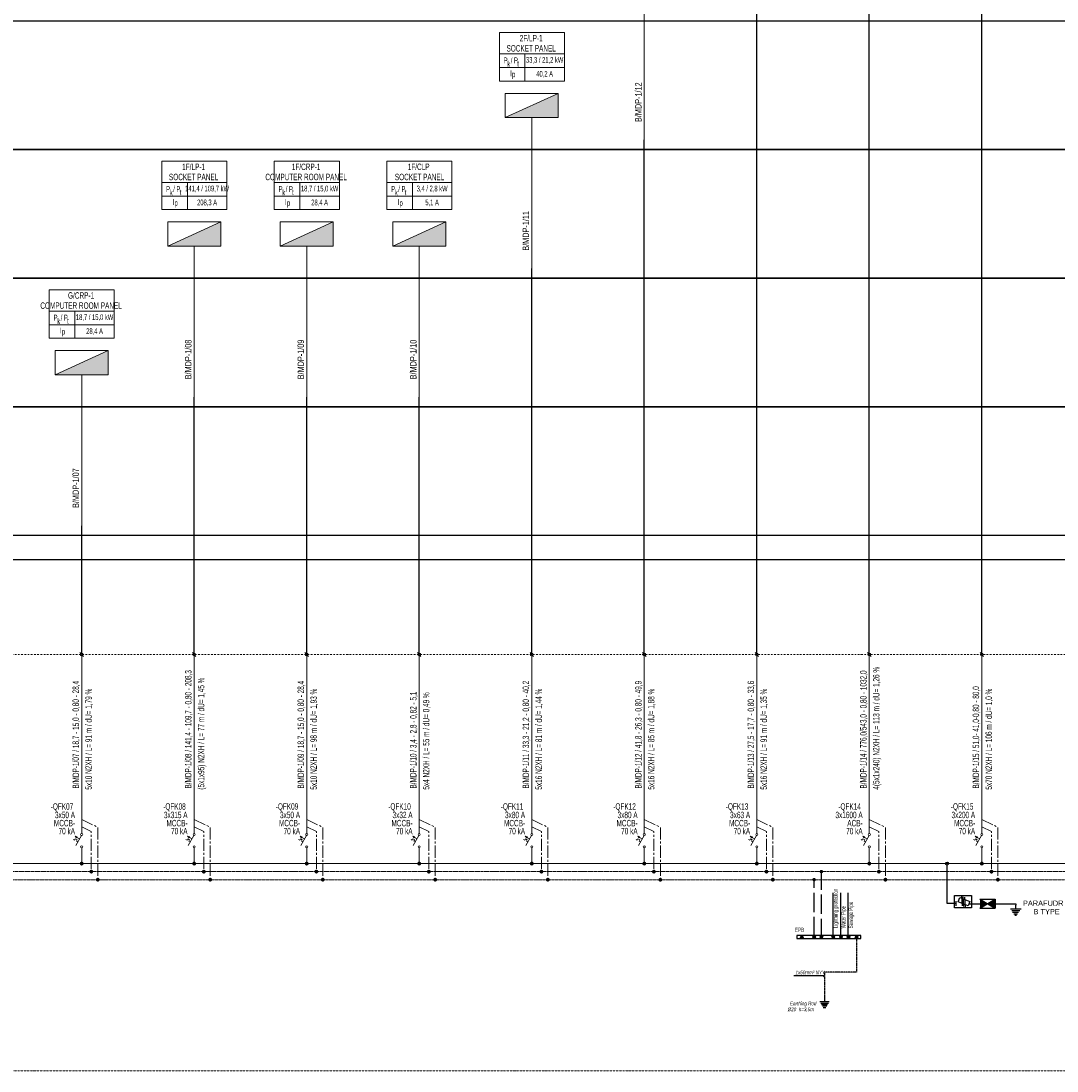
# Model space of a CAD drawing. Header units: millimetres. Extents: x -249865 to 125158, y -30755 to 173378.
# Tile 3 of 34: x -215053 to -182826, y 108898 to 141547. Entities that reach past the tile are written whole.
import ezdxf
from ezdxf.enums import TextEntityAlignment as Align

# ---------------------------------------------------------------- set-up
doc = ezdxf.new("R2010")
doc.units = ezdxf.units.MM
for name, pattern in [('ACAD_ISO02W100', [15, 12, -3]), ('CENTER2', [1.125, 0.75, -0.125, 0.125, -0.125]), ('CENTERX2', [4, 2.5, -0.5, 0.5, -0.5]), ('DASHDOT', [1, 0.5, -0.25, 0, -0.25]), ('DASHED', [0.75, 0.5, -0.25]), ('DASHED2', [0.375, 0.25, -0.125])]:
    doc.linetypes.add(name, pattern=pattern)
for name, color, linetype in [('0E SALT MALZEMELERI', 1, 'Continuous'), ('E_PANO-CIZIM', 7, 'Continuous'), ('EYAZ', 1, 'Continuous'), ('FINGER', 7, 'DASHED'), ('KDmuh-2', 10, 'Continuous'), ('KDmuh-3', 4, 'Continuous'), ('KDmuh-Yangın', 100, 'CENTERX2'), ('KDmuh-yazı1', 7, 'Continuous'), ('WINDOWS', 5, 'Continuous'), ('ŞEBEKE', 7, 'Continuous')]:
    doc.layers.add(name, color=color, linetype=linetype)
for name, color, linetype, lineweight in [('E-TP-BARA-N', 11, 'DASHED2', 13), ('E-TP-BARA-P', 6, 'Continuous', 18), ('E-TP-BARA-PE', 91, 'CENTER2', 13), ('E-TP-CIZIM', 3, 'Continuous', 13), ('E-TP-CIZIM-TEXT', 150, 'Continuous', 13), ('E-YAZI', 7, 'Continuous', 9), ('E_PANO-CERCEVE', 1, 'Continuous', 9), ('Текст', 7, 'Continuous', 25)]:
    doc.layers.add(name, color=color, linetype=linetype, lineweight=lineweight)
doc.styles.add('EM-TP-ANTET-TT1', font='swisscl.ttf', dxfattribs={"width": 0.8})
doc.styles.add('EM-TP-YAZI-SHX', font='swisscl.ttf', dxfattribs={"width": 0.6})
doc.styles.add('KDmuhendislik-2', font='swisscl.ttf')
doc.styles.add('TROMANS', font='arial.ttf')

# ---------------------------------------------------------------- blocks, each defined once
blk = doc.blocks.new('p.sıgortası')
at = {"layer": '0E SALT MALZEMELERI'}
for p, q in [((11.4, 12.8), (-19.7, 0.4)), ((-19.7, 0.4), (-14.2, -13.4)), ((-6.2, -16.6), (-4.1, 13.3)), ((-1, -15), (1, 15)), ((3.8, -13.4), (5.9, 16.6)), ((16.9, -1), (11.4, 12.8)), ((22.7, -13.3), (22.7, 1.6)), ((-19.2, -6.4), (-40.9, -6.4)), ((-14.2, -13.4), (16.9, -1)), ((22.7, -5.9), (37.6, -5.9))]:
    blk.add_line(p, q, dxfattribs=at)
at = {"layer": '0E SALT MALZEMELERI', "elevation": 8.1}
blk.add_lwpolyline([(27.8, 19.4), (-24.4, 19.4), (-24.4, -19.6), (27.8, -19.6)], close=True, dxfattribs=at)
blk = doc.blocks.new('A$C563D2501')
at = {"layer": 'FINGER', "linetype": 'Continuous'}
for p, q in [((92.3, -124.6), (102, -124.6)), ((102, -110.2), (149.8, -138.9)), ((102, -138.9), (149.8, -110.2)), ((149.8, -124.6), (213.6, -124.6))]:
    blk.add_line(p, q, dxfattribs=at)
at = {"layer": 'FINGER'}
blk.add_line((213.6, -124.6), (213.6, -129.3), dxfattribs=at)
for points in [[(102, -138.9), (125.9, -124.6), (102, -110.2)], [(125.9, -124.6), (149.8, -110.2), (149.8, -138.9)]]:
    blk.add_solid(points, dxfattribs=at)
at = {"layer": 'ŞEBEKE', "color": 1}
for p, q in [((0, -124), (0, -4.7)), ((13.8, -124), (0, -124))]:
    blk.add_line(p, q, dxfattribs=at)
at = {"layer": 'ŞEBEKE'}
for p, q in [((102, -110.2), (149.8, -110.2)), ((149.8, -110.2), (149.8, -138.9)), ((213.6, -140.4), (213.6, -129.3)), ((102, -138.9), (149.8, -138.9)), ((196.9, -140.4), (230.3, -140.4)), ((201.1, -146), (226.4, -146)), ((203.6, -151), (221.3, -151)), ((204.8, -151), (222.5, -151)), ((207.9, -156.1), (217.9, -156.1)), ((209.1, -156.1), (219.1, -156.1)), ((211.2, -160.5), (214.5, -160.5)), ((212.4, -160.5), (215.8, -160.5))]:
    blk.add_line(p, q, dxfattribs=at)
at = {"layer": 'ŞEBEKE', "color": 1}
blk.add_circle((0, 0), 4.67, dxfattribs=at)
at = {"layer": 'ŞEBEKE', "xscale": -1}
blk.add_blockref('p.sıgortası', (51.4, -118.2), dxfattribs=at)
at = {"layer": 'EYAZ', "style": 'TROMANS', "width": 0.8}
for s, p in [('PARAFUDR', (236.2, -131.3)), ('B TYPE', (269.2, -157.4))]:
    blk.add_text(s, height=16.42, dxfattribs=at).set_placement(p)
blk = doc.blocks.new('TXOP')
at = {"layer": 'KDmuh-3'}
for p, q in [((7.4, 39.5), (-7.4, 39.5)), ((4.5, 44.5), (-4.5, 44.5)), ((16.1, 24.5), (-16.1, 24.5)), ((13.2, 29.5), (-13.2, 29.5)), ((10.3, 34.5), (-10.3, 34.5)), ((0, 0), (0, 24.5))]:
    blk.add_line(p, q, dxfattribs=at)
blk = doc.blocks.new('VG-PN-AP-CIKIS-2')
at = {"layer": 'E-TP-BARA-N', "linetype": 'CENTER2', "ltscale": 50, "flags": 128}
blk.add_lwpolyline([(0, 1364.8), (30, 1350.3), (30, 1225)], dxfattribs=at)
at = {"layer": 'E-TP-BARA-P', "linetype": 'Continuous'}
for p, q in [((0, 1895.6), (0, 1343.5)), ((0, 1250), (0, 1298.7))]:
    blk.add_line(p, q, dxfattribs=at)
at = {"layer": 'E-TP-BARA-PE', "ltscale": 50, "flags": 128}
blk.add_lwpolyline([(0, 1387), (50, 1362.8), (50, 1200)], dxfattribs=at)
at = {"layer": 'E-TP-CIZIM', "color": 7}
for p, q in [((-0.8, 1337.2), (-18.4, 1306.7)), ((-6.7, 1327), (-14.8, 1331.5))]:
    blk.add_line(p, q, dxfattribs=at)
at = {"layer": 'E-TP-CIZIM', "color": 7, "flags": 128}
blk.add_lwpolyline([(-12, 1317.7), (-16.3, 1320.1), (-14.2, 1323.8), (-19.8, 1327), (-21.9, 1323.2), (-25.6, 1325.3)], dxfattribs=at)
blk.add_lwpolyline([(-15.8, 1329.8), (-13.7, 1333.5), (-20.4, 1334.8)], close=True, dxfattribs=at)
at = {"layer": 'E-TP-CIZIM', "color": 1, "linetype": 'Continuous', "const_width": 5.93}
blk.add_lwpolyline([(-3, 1250, 1), (3, 1250, 1)], format="xyb", close=True, dxfattribs=at)
at = {"layer": 'E-TP-CIZIM', "color": 1, "linetype": 'Continuous', "const_width": 5.93, "elevation": 0}
for points in [[(27, 1225, 1), (32.9, 1225, 1)], [(47, 1200, 1), (52.9, 1200, 1)]]:
    blk.add_lwpolyline(points, format="xyb", close=True, dxfattribs=at)
at = {"layer": 'E-TP-CIZIM', "color": 7}
for centre in [(0, 1340.3), (0, 1301.9)]:
    blk.add_circle(centre, 3.2, dxfattribs=at)
at = {"layer": 'E_PANO-CERCEVE', "linetype": 'Continuous'}
blk.add_line((-5.4, 1906.3), (5.4, 1893.7), dxfattribs=at)
blk.add_ellipse((0, 1900), major_axis=(-4.45, 0), ratio=1, start_param=5.497787, end_param=11.780972, dxfattribs=at)
at = {"style": 'EM-TP-YAZI-SHX', "width": 0.8, "flags": 13}
blk.add_attdef('GEN', text='', height=20, dxfattribs=at).set_placement((26, 1172.8), align=Align.MIDDLE)
at = {"layer": 'E-TP-CIZIM-TEXT', "style": 'EM-TP-YAZI-SHX', "width": 0.8, "flags": 12}
for tag, p in [('ACIKLAMA1', (-8.5, 1483.2)), ('BES-KABLO', (31.5, 1479.9))]:
    blk.add_attdef(tag, p, '', height=20, rotation=90, dxfattribs=at)
for tag, p in [('SGRT-NO', (-20.7, 1417.6)), ('SGRT-AMP', (-20.7, 1391.3)), ('SGRT-TIP', (-20.7, 1365.9)), ('SGRT-NOT', (-20.7, 1341))]:
    blk.add_attdef(tag, text='', height=20, dxfattribs=at).set_placement(p, align=Align.RIGHT)
blk = doc.blocks.new('VG-PN-AP-YUK-APP')
at = {"layer": 'E-TP-CIZIM'}
h = blk.add_hatch(dxfattribs=at)
h.set_pattern_fill('ANGLE', color=256, scale=0.1)
h.set_pattern_definition([(0, (0, 0), (0, 0.6985), [0.508, -0.1905]), (90, (0, 0), (-0.6985, 0), [0.508, -0.1905])])
h.paths.add_polyline_path([(82.4, 545), (-82.4, 470), (82.4, 470)])
blk.add_line((82.4, 545), (-82.4, 470), dxfattribs=at)
at = {"layer": 'E-TP-CIZIM', "linetype": 'Continuous'}
blk.add_line((0, 470), (0, 0), dxfattribs=at)
at = {"layer": 'E-TP-CIZIM', "color": 3}
blk.add_lwpolyline([(-82.4, 545), (82.4, 545), (82.4, 470), (-82.4, 470), (-82.4, 545)], dxfattribs=at)
at = {"style": 'EM-TP-YAZI-SHX', "width": 0.6, "flags": 9}
blk.add_attdef('GEN', text='', height=15, dxfattribs=at).set_placement((-3.9, -67.2), align=Align.MIDDLE)
blk = doc.blocks.new('VG-PN-AP-YUK-BILGI')
at = {"layer": 'E-YAZI', "ltscale": 500}
for p, q in [((-100.8, 667.5), (101.5, 667.5)), ((-21.3, 666.6), (-21.3, 583.4)), ((-100.8, 625.5), (101.5, 625.5)), ((-100.8, 583.4), (101.5, 583.4))]:
    blk.add_line(p, q, dxfattribs=at)
blk.add_lwpolyline([(-100.8, 583.4), (-100.8, 733.8), (101.5, 733.8), (101.5, 583.4)], dxfattribs=at)
at = {"layer": 'E-TP-CIZIM-TEXT', "style": 'EM-TP-ANTET-TT1', "width": 0.8}
for s, p in [('P  / P ', (-62.7, 638.5)), ('k', (-71.3, 627.6)), ('t', (-42.7, 628.6)), ('I', (-64.8, 598.3)), ('p', (-56.2, 595.3))]:
    blk.add_text(s, height=18, dxfattribs=at).set_placement(p, align=Align.CENTER)
at = {"layer": 'E-TP-CIZIM-TEXT', "style": 'EM-TP-ANTET-TT1', "width": 0.8, "flags": 12}
for tag, height, p in [('YUK-ADI', 20, (-1.8, 717)), ('YUK-ADI1', 20, (-1.8, 685)), ('GUC', 18, (40.1, 647.9)), ('AKIM', 18, (40.1, 604.2))]:
    blk.add_attdef(tag, text='', height=height, dxfattribs=at).set_placement(p, align=Align.MIDDLE)
at = {"layer": 'E-TP-CIZIM-TEXT', "ltscale": 500, "style": 'EM-TP-YAZI-SHX', "flags": 12}
for tag, p in [('LINYENOT-1', (-8.5, 55.8)), ('LINYENOT-2', (31.5, 55.8))]:
    blk.add_attdef(tag, p, '', height=20, rotation=90, dxfattribs=at)
at = {"layer": 'E-TP-CIZIM-TEXT', "ltscale": 500, "style": 'EM-TP-YAZI-SHX', "width": 0.8, "flags": 9}
blk.add_attdef('GEN', text='', height=20, dxfattribs=at).set_placement((28.4, -26.8), align=Align.MIDDLE)

msp = doc.modelspace()

# ---------------------------------------------------------------- hatches: boundary and pattern name
at = {"layer": 'WINDOWS'}
h = msp.add_hatch(color=256, dxfattribs=at)
edge = h.paths.add_edge_path()
edge.add_arc((-190762, 113055), 40.8, 0, 360)
h = msp.add_hatch(color=256, dxfattribs=at)
edge = h.paths.add_edge_path()
edge.add_arc((-190382, 113064), 40.8, 0, 360)
h = msp.add_hatch(color=256, dxfattribs=at)
edge = h.paths.add_edge_path()
edge.add_arc((-190156, 113064), 40.8, 0, 360)
h = msp.add_hatch(color=256, dxfattribs=at)
edge = h.paths.add_edge_path()
edge.add_arc((-189785, 113064), 40.8, 0, 360)
h = msp.add_hatch(color=256, dxfattribs=at)
edge = h.paths.add_edge_path()
edge.add_arc((-189546, 113069), 40.8, 0, 360)
h = msp.add_hatch(color=256, dxfattribs=at)
edge = h.paths.add_edge_path()
edge.add_arc((-189315, 113069), 40.8, 0, 360)
h = msp.add_hatch(color=256, dxfattribs=at)
edge = h.paths.add_edge_path()
edge.add_arc((-189060, 113065), 40.8, 0, 360)

# ---------------------------------------------------------------- linework, layer by layer
for p, q in [((-192165, 121847), (-192165, 141847)), ((-188665, 121847), (-188665, 141847)), ((-185165, 121847), (-185165, 141847)), ((-195665, 121847), (-195665, 137847)), ((-199165, 121847), (-199165, 133847)), ((-209665, 121847), (-209665, 129847)), ((-206165, 121847), (-206165, 129847)), ((-202665, 121847), (-202665, 129847)), ((-213165, 121847), (-213165, 125847)), ((-137016, 124792), (-236583, 124792, 0)), ((-189794, 113076, 0), (-189794, 114435, 0)), ((-189555, 113080, 0), (-189555, 114440, 0)), ((-189324, 113080, 0), (-189324, 114440, 0)), ((-188924, 113112, 0), (-190923, 113112, 0))]:
    msp.add_line(p, q)
at = {"color": 7}
for points in [[(-235765, 141547), (-122132, 141547), (-122132, 137547), (-235765, 137547)], [(-235765, 137547), (-122132, 137547), (-122132, 133547), (-235765, 133547)], [(-235765, 133547), (-122132, 133547), (-122132, 129547), (-235765, 129547)], [(-235765, 129547), (-122132, 129547), (-122132, 125547), (-235765, 125547)]]:
    msp.add_lwpolyline(points, close=True, dxfattribs=at)
at = {"elevation": 0}
msp.add_lwpolyline([(-190923, 113112), (-190923, 113018), (-188924, 113018), (-188924, 113112)], dxfattribs=at)
at = {"layer": 'E-TP-BARA-N', "ltscale": 100}
msp.add_line((-235225, 115097, 0), (-122336, 115097, 0), dxfattribs=at)
at = {"layer": 'E-TP-BARA-P'}
msp.add_line((-235225, 115347, 0), (-122336, 115347, 0), dxfattribs=at)
at = {"layer": 'E-TP-BARA-PE', "ltscale": 50}
msp.add_line((-235225, 114847, 0), (-122336, 114847, 0), dxfattribs=at)
at = {"layer": 'E_PANO-CERCEVE', "color": 9, "linetype": 'DASHDOT', "ltscale": 100}
for p, q in [((-235766, 121847, 0), (-140844, 121847, 0)), ((-235765, 108898, 0), (-140844, 108898, 0))]:
    msp.add_line(p, q, dxfattribs=at)
at = {"layer": 'E_PANO-CERCEVE', "color": 9, "linetype": 'DASHDOT', "ltscale": 100, "elevation": 0}
msp.add_lwpolyline([(-235766, 121847), (-122113, 121847), (-122113, 108898), (-235766, 108898)], close=True, dxfattribs=at)
at = {"layer": 'E_PANO-CIZIM', "linetype": 'Continuous', "const_width": 53.4, "elevation": 0}
for points in [[(-190130, 115097, -1), (-190183, 115097, -1)], [(-190355, 114849, -1), (-190409, 114849, -1)]]:
    msp.add_lwpolyline(points, format="xyb", close=True, dxfattribs=at)
at = {"layer": 'KDmuh-2', "linetype": 'DASHDOT', "elevation": 0}
msp.add_lwpolyline([(-189060, 113065), (-189060, 111966), (-190058, 111966), (-190058, 111276)], dxfattribs=at)
at = {"layer": 'KDmuh-yazı1', "elevation": 0}
msp.add_lwpolyline([(-190090, 111826), (-190058, 111858), (-191009, 111858)], dxfattribs=at)
at = {"layer": 'WINDOWS'}
for centre in [(-190762, 113055, 0), (-190382, 113064, 0), (-190156, 113064, 0), (-189785, 113064, 0), (-189546, 113069, 0), (-189315, 113069, 0), (-189060, 113065, 0)]:
    msp.add_circle(centre, 40.8, dxfattribs=at)
at = {"layer": 'Текст', "linetype": 'ACAD_ISO02W100', "ltscale": 50}
for p, q in [((-190156, 113031, 0), (-190156, 115105, 0)), ((-190382, 113091, 0), (-190382, 114853, 0))]:
    msp.add_line(p, q, dxfattribs=at)
at = {"layer": 'Текст', "const_width": 11.8, "elevation": 0}
for points in [[(-190151, 115097, -1), (-190162, 115097, -1)], [(-190376, 114849, -1), (-190388, 114849, -1)]]:
    msp.add_lwpolyline(points, format="xyb", close=True, dxfattribs=at)

# ---------------------------------------------------------------- block references
ref = msp.add_blockref('VG-PN-AP-YUK-BILGI', (-195665, 137847), dxfattribs=dict(xscale=10.00000000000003, yscale=10.00000000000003, zscale=10.00000000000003))
ref.add_attrib('LINYENOT-1', 'B/MDP-1/12', (-195750, 138405), dxfattribs={"layer": 'E-TP-CIZIM-TEXT', "ltscale": 500, "height": 200, "rotation": 90, "style": 'EM-TP-YAZI-SHX', "flags": 12})
ref.add_attrib('YUK-ADI', '3F/LP-1', dxfattribs={"layer": 'E-TP-CIZIM-TEXT', "height": 200, "style": 'EM-TP-ANTET-TT1', "width": 0.8, "flags": 12}).set_placement((-195683, 145017), align=Align.MIDDLE)
ref.add_attrib('YUK-ADI1', 'SOCKET PANEL', dxfattribs={"layer": 'E-TP-CIZIM-TEXT', "height": 200, "style": 'EM-TP-ANTET-TT1', "width": 0.8, "flags": 12}).set_placement((-195683, 144697), align=Align.MIDDLE)
ref.add_attrib('GUC', '41,8 / 26,3 kW', dxfattribs={"layer": 'E-TP-CIZIM-TEXT', "height": 180, "style": 'EM-TP-ANTET-TT1', "width": 0.8, "flags": 12}).set_placement((-195264, 144326), align=Align.MIDDLE)
ref.add_attrib('AKIM', '49,9 A', dxfattribs={"layer": 'E-TP-CIZIM-TEXT', "height": 180, "style": 'EM-TP-ANTET-TT1', "width": 0.8, "flags": 12}).set_placement((-195264, 143889), align=Align.MIDDLE)
for name, p, xscale, yscale, zscale in [('VG-PN-AP-YUK-APP', (-195665, 137847), 10.00000000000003, 10.00000000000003, 10.00000000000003), ('VG-PN-AP-YUK-APP', (-199165, 133847), 10.00000000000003, 10.00000000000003, 10.00000000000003), ('VG-PN-AP-YUK-APP', (-209665, 129847), 10.00000000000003, 10.00000000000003, 10.00000000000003), ('VG-PN-AP-YUK-APP', (-206165, 129847), 10.00000000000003, 10.00000000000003, 10.00000000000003), ('VG-PN-AP-YUK-APP', (-202665, 129847), 10.00000000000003, 10.00000000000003, 10.00000000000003), ('VG-PN-AP-YUK-APP', (-213165, 125847), 10.00000000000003, 10.00000000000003, 10.00000000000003), ('A$C563D2501', (-186247, 115347, 0), 10, 10, 10)]:
    msp.add_blockref(name, p, dxfattribs=dict(xscale=xscale, yscale=yscale, zscale=zscale))
ref = msp.add_blockref('VG-PN-AP-YUK-BILGI', (-199165, 133847), dxfattribs=dict(xscale=10.00000000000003, yscale=10.00000000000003, zscale=10.00000000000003))
ref.add_attrib('LINYENOT-1', 'B/MDP-1/11', (-199250, 134405), dxfattribs={"layer": 'E-TP-CIZIM-TEXT', "ltscale": 500, "height": 200, "rotation": 90, "style": 'EM-TP-YAZI-SHX', "flags": 12})
ref.add_attrib('YUK-ADI', '2F/LP-1', dxfattribs={"layer": 'E-TP-CIZIM-TEXT', "height": 200, "style": 'EM-TP-ANTET-TT1', "width": 0.8, "flags": 12}).set_placement((-199183, 141017), align=Align.MIDDLE)
ref.add_attrib('YUK-ADI1', 'SOCKET PANEL', dxfattribs={"layer": 'E-TP-CIZIM-TEXT', "height": 200, "style": 'EM-TP-ANTET-TT1', "width": 0.8, "flags": 12}).set_placement((-199183, 140697), align=Align.MIDDLE)
ref.add_attrib('GUC', '33,3 / 21,2 kW', dxfattribs={"layer": 'E-TP-CIZIM-TEXT', "height": 180, "style": 'EM-TP-ANTET-TT1', "width": 0.8, "flags": 12}).set_placement((-198764, 140326), align=Align.MIDDLE)
ref.add_attrib('AKIM', '40,2 A', dxfattribs={"layer": 'E-TP-CIZIM-TEXT', "height": 180, "style": 'EM-TP-ANTET-TT1', "width": 0.8, "flags": 12}).set_placement((-198764, 139889), align=Align.MIDDLE)
ref = msp.add_blockref('VG-PN-AP-YUK-BILGI', (-209665, 129847), dxfattribs=dict(xscale=10.00000000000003, yscale=10.00000000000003, zscale=10.00000000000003))
ref.add_attrib('LINYENOT-1', 'B/MDP-1/08', (-209750, 130405), dxfattribs={"layer": 'E-TP-CIZIM-TEXT', "ltscale": 500, "height": 200, "rotation": 90, "style": 'EM-TP-YAZI-SHX', "flags": 12})
ref.add_attrib('YUK-ADI', '1F/LP-1', dxfattribs={"layer": 'E-TP-CIZIM-TEXT', "height": 200, "style": 'EM-TP-ANTET-TT1', "width": 0.8, "flags": 12}).set_placement((-209683, 137017), align=Align.MIDDLE)
ref.add_attrib('YUK-ADI1', 'SOCKET PANEL', dxfattribs={"layer": 'E-TP-CIZIM-TEXT', "height": 200, "style": 'EM-TP-ANTET-TT1', "width": 0.8, "flags": 12}).set_placement((-209683, 136697), align=Align.MIDDLE)
ref.add_attrib('GUC', '141,4 / 109,7 kW', dxfattribs={"layer": 'E-TP-CIZIM-TEXT', "height": 180, "style": 'EM-TP-ANTET-TT1', "width": 0.8, "flags": 12}).set_placement((-209264, 136326), align=Align.MIDDLE)
ref.add_attrib('AKIM', '208,3 A', dxfattribs={"layer": 'E-TP-CIZIM-TEXT', "height": 180, "style": 'EM-TP-ANTET-TT1', "width": 0.8, "flags": 12}).set_placement((-209264, 135889), align=Align.MIDDLE)
ref = msp.add_blockref('VG-PN-AP-YUK-BILGI', (-206165, 129847), dxfattribs=dict(xscale=10.00000000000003, yscale=10.00000000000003, zscale=10.00000000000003))
ref.add_attrib('LINYENOT-1', 'B/MDP-1/09', (-206250, 130405), dxfattribs={"layer": 'E-TP-CIZIM-TEXT', "ltscale": 500, "height": 200, "rotation": 90, "style": 'EM-TP-YAZI-SHX', "flags": 12})
ref.add_attrib('YUK-ADI', '1F/CRP-1', dxfattribs={"layer": 'E-TP-CIZIM-TEXT', "height": 200, "style": 'EM-TP-ANTET-TT1', "width": 0.8, "flags": 12}).set_placement((-206183, 137017), align=Align.MIDDLE)
ref.add_attrib('YUK-ADI1', 'COMPUTER ROOM PANEL', dxfattribs={"layer": 'E-TP-CIZIM-TEXT', "height": 200, "style": 'EM-TP-ANTET-TT1', "width": 0.8, "flags": 12}).set_placement((-206183, 136697), align=Align.MIDDLE)
ref.add_attrib('GUC', '18,7 / 15,0 kW', dxfattribs={"layer": 'E-TP-CIZIM-TEXT', "height": 180, "style": 'EM-TP-ANTET-TT1', "width": 0.8, "flags": 12}).set_placement((-205764, 136326), align=Align.MIDDLE)
ref.add_attrib('AKIM', '28,4 A', dxfattribs={"layer": 'E-TP-CIZIM-TEXT', "height": 180, "style": 'EM-TP-ANTET-TT1', "width": 0.8, "flags": 12}).set_placement((-205764, 135889), align=Align.MIDDLE)
ref = msp.add_blockref('VG-PN-AP-YUK-BILGI', (-202665, 129847), dxfattribs=dict(xscale=10.00000000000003, yscale=10.00000000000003, zscale=10.00000000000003))
ref.add_attrib('LINYENOT-1', 'B/MDP-1/10', (-202750, 130405), dxfattribs={"layer": 'E-TP-CIZIM-TEXT', "ltscale": 500, "height": 200, "rotation": 90, "style": 'EM-TP-YAZI-SHX', "flags": 12})
ref.add_attrib('YUK-ADI', '1F/CLP', dxfattribs={"layer": 'E-TP-CIZIM-TEXT', "height": 200, "style": 'EM-TP-ANTET-TT1', "width": 0.8, "flags": 12}).set_placement((-202683, 137017), align=Align.MIDDLE)
ref.add_attrib('YUK-ADI1', ' SOCKET PANEL', dxfattribs={"layer": 'E-TP-CIZIM-TEXT', "height": 200, "style": 'EM-TP-ANTET-TT1', "width": 0.8, "flags": 12}).set_placement((-202683, 136697), align=Align.MIDDLE)
ref.add_attrib('GUC', '3,4 / 2,8 kW', dxfattribs={"layer": 'E-TP-CIZIM-TEXT', "height": 180, "style": 'EM-TP-ANTET-TT1', "width": 0.8, "flags": 12}).set_placement((-202264, 136326), align=Align.MIDDLE)
ref.add_attrib('AKIM', '5,1 A', dxfattribs={"layer": 'E-TP-CIZIM-TEXT', "height": 180, "style": 'EM-TP-ANTET-TT1', "width": 0.8, "flags": 12}).set_placement((-202264, 135889), align=Align.MIDDLE)
ref = msp.add_blockref('VG-PN-AP-YUK-BILGI', (-213165, 125847), dxfattribs=dict(xscale=10.00000000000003, yscale=10.00000000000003, zscale=10.00000000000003))
ref.add_attrib('LINYENOT-1', 'B/MDP-1/07', (-213250, 126405), dxfattribs={"layer": 'E-TP-CIZIM-TEXT', "ltscale": 500, "height": 200, "rotation": 90, "style": 'EM-TP-YAZI-SHX', "flags": 12})
ref.add_attrib('YUK-ADI', 'G/CRP-1', dxfattribs={"layer": 'E-TP-CIZIM-TEXT', "height": 200, "style": 'EM-TP-ANTET-TT1', "width": 0.8, "flags": 12}).set_placement((-213183, 133017), align=Align.MIDDLE)
ref.add_attrib('YUK-ADI1', 'COMPUTER ROOM PANEL', dxfattribs={"layer": 'E-TP-CIZIM-TEXT', "height": 200, "style": 'EM-TP-ANTET-TT1', "width": 0.8, "flags": 12}).set_placement((-213183, 132697), align=Align.MIDDLE)
ref.add_attrib('GUC', '18,7 / 15,0 kW', dxfattribs={"layer": 'E-TP-CIZIM-TEXT', "height": 180, "style": 'EM-TP-ANTET-TT1', "width": 0.8, "flags": 12}).set_placement((-212764, 132326), align=Align.MIDDLE)
ref.add_attrib('AKIM', '28,4 A', dxfattribs={"layer": 'E-TP-CIZIM-TEXT', "height": 180, "style": 'EM-TP-ANTET-TT1', "width": 0.8, "flags": 12}).set_placement((-212764, 131889), align=Align.MIDDLE)
at = {"xscale": 10.00000000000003, "yscale": 10.00000000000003, "zscale": 10.00000000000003}
for p, values in [((-213165, 102847), {'ACIKLAMA1': 'B/MDP-1/07 / 18,7 - 15,0 - 0,80 - 28,4', 'BES-KABLO': '5x10 N2XH / L= 91 m / dU= 1,79 %', 'SGRT-AMP': '3x50 A', 'SGRT-TIP': 'MCCB-', 'SGRT-NOT': '70 kA', 'SGRT-NO': '-QFK07 '}), ((-209665, 102847), {'ACIKLAMA1': 'B/MDP-1/08 / 141,4 - 109,7 - 0,80 - 208,3', 'BES-KABLO': '(5x1x95) N2XH / L= 77 m / dU= 1,45 %', 'SGRT-AMP': '3x315 A', 'SGRT-TIP': 'MCCB-', 'SGRT-NOT': '70 kA', 'SGRT-NO': '-QFK08 '}), ((-206165, 102847), {'ACIKLAMA1': 'B/MDP-1/09 / 18,7 - 15,0 - 0,80 - 28,4', 'BES-KABLO': '5x10 N2XH / L= 98 m / dU= 1,93 %', 'SGRT-AMP': '3x50 A', 'SGRT-TIP': 'MCCB-', 'SGRT-NOT': '70 kA', 'SGRT-NO': '-QFK09 '}), ((-202665, 102847), {'ACIKLAMA1': 'B/MDP-1/10 / 3,4 - 2,8 - 0,82 - 5,1', 'BES-KABLO': '5x4 N2XH / L= 55 m / dU= 0,49 %', 'SGRT-AMP': '3x32 A', 'SGRT-TIP': 'MCCB-', 'SGRT-NOT': '70 kA', 'SGRT-NO': '-QFK10 '}), ((-199165, 102847), {'ACIKLAMA1': 'B/MDP-1/11 / 33,3 - 21,2 - 0,80 - 40,2', 'BES-KABLO': '5x16 N2XH / L= 81 m / dU= 1,44 %', 'SGRT-AMP': '3x80 A', 'SGRT-TIP': 'MCCB-', 'SGRT-NOT': '70 kA', 'SGRT-NO': '-QFK11 '}), ((-195665, 102847), {'ACIKLAMA1': 'B/MDP-1/12 / 41,8 - 26,3 - 0,80 - 49,9', 'BES-KABLO': '5x16 N2XH / L= 85 m / dU= 1,88 %', 'SGRT-AMP': '3x80 A', 'SGRT-TIP': 'MCCB-', 'SGRT-NOT': '70 kA', 'SGRT-NO': '-QFK12 '}), ((-192165, 102847), {'ACIKLAMA1': 'B/MDP-1/13 / 27,5 - 17,7 - 0,80 - 33,6', 'BES-KABLO': '5x16 N2XH / L= 91 m / dU= 1,35 %', 'SGRT-AMP': '3x63 A', 'SGRT-TIP': 'MCCB-', 'SGRT-NOT': '70 kA', 'SGRT-NO': '-QFK13 '}), ((-188665, 102847), {'ACIKLAMA1': 'B/MDP-1/14 / 776,0/543,0 - 0,80 - 1032,0', 'BES-KABLO': '4(5x1x240) N2XH / L= 113 m / dU= 1,26 %', 'SGRT-AMP': '3x1600 A', 'SGRT-TIP': 'ACB-', 'SGRT-NOT': '70 kA', 'SGRT-NO': '-QFK14 '}), ((-185165, 102847), {'ACIKLAMA1': 'B/MDP-1/15 / 51,0- 41,0-0,80 - 80,0', 'BES-KABLO': '5x70 N2XH / L= 106 m / dU= 1,0 %', 'SGRT-AMP': '3x200 A', 'SGRT-TIP': 'MCCB-', 'SGRT-NOT': '70 kA', 'SGRT-NO': '-QFK15 '})]:
    msp.add_blockref('VG-PN-AP-CIKIS-2', p, dxfattribs=at).add_auto_attribs(values)
at = {"layer": 'KDmuh-Yangın', "xscale": 9, "yscale": 9, "zscale": 9, "rotation": 180}
msp.add_blockref('TXOP', (-190058, 111276, 0), dxfattribs=at)

# ---------------------------------------------------------------- texts
at = {"layer": 'KDmuh-yazı1', "style": 'KDmuhendislik-2', "oblique": 8}
for s, p in [('1x50mm² NYY', (-190966, 111907, 0)), ('Earthing Rod', (-191137, 110941, 0)), ('Ø20  h=3,5m', (-191210, 110758, 0))]:
    msp.add_text(s, height=112.5, dxfattribs=at).set_placement(p)
at = {"layer": 'Текст', "style": 'TROMANS', "width": 0.6}
for s, p in [('Lightning protection', (-189646, 113338, 0)), ('Sewage Pipe', (-189175, 113332, 0)), ('Water Pipe', (-189405, 113332, 0))]:
    msp.add_text(s, height=135, rotation=90, dxfattribs=at).set_placement(p)
msp.add_text('EPB', height=135, dxfattribs=at).set_placement((-190979, 113219, 0))

doc.saveas('drawing.dxf')
